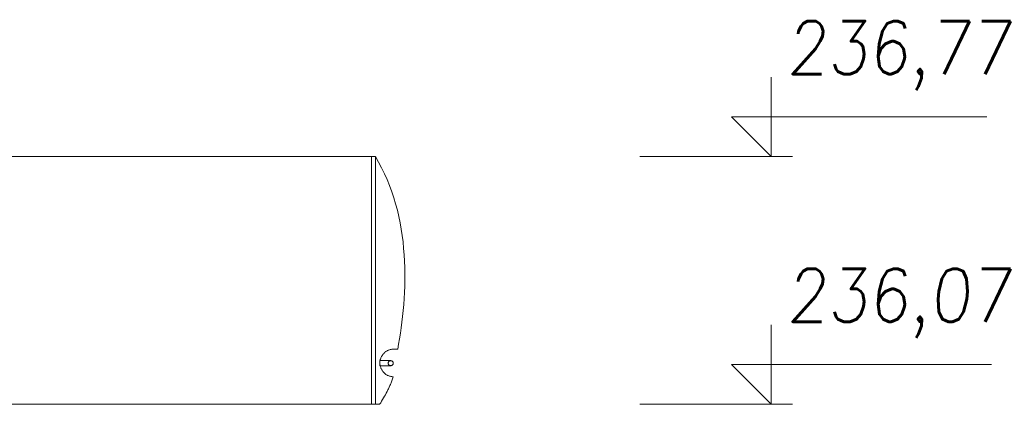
# Model space of a CAD drawing. Extents: x 256490 to 7565828, y -103950 to 5881792.
# Tile 78 of 99: x 293208 to 295989, y -55990 to -54903. Entities that reach past the tile are written whole.
import ezdxf

# ---------------------------------------------------------------- set-up
doc = ezdxf.new("R2010")
doc.units = 0
doc.header["$MEASUREMENT"] = 0
doc.layers.add('linii', color=7, linetype='Continuous', lineweight=15)
doc.layers.add('LINII OPIS', color=7, linetype='Continuous', lineweight=9)
doc.layers.add('xxOś 2_rysunek_Widok ogólny_Dimension_', color=7, linetype='Continuous')
doc.styles.add('RBCS_dim1', font='simplex.shx', dxfattribs={"width": 0.9, "oblique": 5, "height": 3})

# ---------------------------------------------------------------- blocks, each defined once
blk = doc.blocks.new('FGDFGDFG')
at = {"layer": 'linii'}
for p, q in [((294202, -44373.6), (294202, -43673.6)), ((294202, -43673.6), (294202, -43673.6)), ((294202, -43673.6), (294202, -43673.6)), ((294202, -44373.6), (294202, -43673.6)), ((294213, -44373.6), (294213, -43673.6)), ((294213, -43673.6), (294229.6, -43705.5)), ((294229.6, -43705.5), (294237.9, -43721.9)), ((294229.6, -43705.5), (294237.9, -43721.9)), ((294229.6, -43705.5), (294237.9, -43721.9)), ((294229.6, -43705.5), (294237.9, -43721.9)), ((294237.9, -43721.9), (294245.4, -43738.6)), ((294237.9, -43721.9), (294245.4, -43738.6)), ((294237.9, -43721.9), (294245.4, -43738.6)), ((294237.9, -43721.9), (294245.4, -43738.6)), ((294245.4, -43738.6), (294252.5, -43755.5)), ((294245.4, -43738.6), (294252.5, -43755.5)), ((294245.4, -43738.6), (294252.5, -43755.5)), ((294245.4, -43738.6), (294252.5, -43755.5)), ((294252.5, -43755.5), (294258.8, -43772.7)), ((294252.5, -43755.5), (294258.8, -43772.7)), ((294252.5, -43755.5), (294258.8, -43772.7)), ((294252.5, -43755.5), (294258.8, -43772.7)), ((294258.8, -43772.7), (294264.6, -43790)), ((294258.8, -43772.7), (294264.6, -43790)), ((294258.8, -43772.7), (294264.6, -43790)), ((294258.8, -43772.7), (294264.6, -43790)), ((294264.6, -43790), (294269.8, -43807.5)), ((294264.6, -43790), (294269.8, -43807.5)), ((294264.6, -43790), (294269.8, -43807.5)), ((294264.6, -43790), (294269.8, -43807.5)), ((294269.8, -43807.5), (294274.6, -43825.2)), ((294269.8, -43807.5), (294274.6, -43825.2)), ((294269.8, -43807.5), (294274.6, -43825.2)), ((294269.8, -43807.5), (294274.6, -43825.2)), ((294274.6, -43825.2), (294278.7, -43843)), ((294274.6, -43825.2), (294278.7, -43843)), ((294274.6, -43825.2), (294278.7, -43843)), ((294274.6, -43825.2), (294278.7, -43843)), ((294278.7, -43843), (294282.4, -43860.8)), ((294278.7, -43843), (294282.4, -43860.8)), ((294278.7, -43843), (294282.4, -43860.8)), ((294278.7, -43843), (294282.4, -43860.8)), ((294282.4, -43860.8), (294285.6, -43878.8)), ((294282.4, -43860.8), (294285.6, -43878.8)), ((294282.4, -43860.8), (294285.6, -43878.8)), ((294282.4, -43860.8), (294285.6, -43878.8)), ((294285.6, -43878.8), (294288.3, -43896.8)), ((294285.6, -43878.8), (294288.3, -43896.8)), ((294285.6, -43878.8), (294288.3, -43896.8)), ((294285.6, -43878.8), (294288.3, -43896.8)), ((294288.3, -43896.8), (294290.6, -43914.9)), ((294288.3, -43896.8), (294290.6, -43914.9)), ((294288.3, -43896.8), (294290.6, -43914.9)), ((294288.3, -43896.8), (294290.6, -43914.9)), ((294290.6, -43914.9), (294292.4, -43932.9)), ((294290.6, -43914.9), (294292.4, -43932.9)), ((294292.4, -43932.9), (294293.8, -43950.9)), ((294292.4, -43932.9), (294293.8, -43950.9)), ((294292.4, -43932.9), (294293.8, -43950.9)), ((294293.8, -43950.9), (294294.9, -43969)), ((294293.8, -43950.9), (294294.9, -43969)), ((294293.8, -43950.9), (294294.9, -43969)), ((294294.9, -43969), (294295.5, -43986.9)), ((294294.9, -43969), (294295.5, -43986.9)), ((294294.9, -43969), (294295.5, -43986.9)), ((294294.9, -43969), (294295.5, -43986.9)), ((294295.5, -43986.9), (294295.8, -44004.7)), ((294295.5, -43986.9), (294295.8, -44004.7)), ((294295.5, -43986.9), (294295.8, -44004.7)), ((294295.8, -44004.7), (294295.8, -44022.4)), ((294295.8, -44004.7), (294295.8, -44022.4)), ((294295.8, -44004.7), (294295.8, -44022.4)), ((294295.8, -44004.7), (294295.8, -44022.4)), ((294295.8, -44022.4), (294295.4, -44040)), ((294295.8, -44022.4), (294295.4, -44040)), ((294295.8, -44022.4), (294295.4, -44040)), ((294295.8, -44022.4), (294295.4, -44040)), ((294294.7, -44057.4), (294293.8, -44074.7)), ((294294.7, -44057.4), (294293.8, -44074.7)), ((294294.7, -44057.4), (294293.8, -44074.7)), ((294295.4, -44040), (294294.7, -44057.4)), ((294295.4, -44040), (294294.7, -44057.4)), ((294295.4, -44040), (294294.7, -44057.4)), ((294295.4, -44040), (294294.7, -44057.4)), ((294293.8, -44074.7), (294292.6, -44091.7)), ((294293.8, -44074.7), (294292.6, -44091.7)), ((294293.8, -44074.7), (294292.6, -44091.7)), ((294291.1, -44108.5), (294289.5, -44125.1)), ((294291.1, -44108.5), (294289.5, -44125.1)), ((294291.1, -44108.5), (294289.5, -44125.1)), ((294291.1, -44108.5), (294289.5, -44125.1)), ((294292.6, -44091.7), (294291.1, -44108.5)), ((294292.6, -44091.7), (294291.1, -44108.5)), ((294292.6, -44091.7), (294291.1, -44108.5)), ((294287.6, -44141.3), (294285.5, -44157.3)), ((294287.6, -44141.3), (294285.5, -44157.3)), ((294287.6, -44141.3), (294285.5, -44157.3)), ((294287.6, -44141.3), (294285.5, -44157.3)), ((294289.5, -44125.1), (294287.6, -44141.3)), ((294289.5, -44125.1), (294287.6, -44141.3)), ((294289.5, -44125.1), (294287.6, -44141.3)), ((294289.5, -44125.1), (294287.6, -44141.3)), ((294285.5, -44157.3), (294283.3, -44173)), ((294285.5, -44157.3), (294283.3, -44173)), ((294285.5, -44157.3), (294283.3, -44173)), ((294285.5, -44157.3), (294283.3, -44173)), ((294280.8, -44188.3), (294278.3, -44203.2)), ((294280.8, -44188.3), (294278.3, -44203.2)), ((294280.8, -44188.3), (294278.3, -44203.2)), ((294280.8, -44188.3), (294278.3, -44203.2)), ((294283.3, -44173), (294280.8, -44188.3)), ((294283.3, -44173), (294280.8, -44188.3)), ((294283.3, -44173), (294280.8, -44188.3)), ((294283.3, -44173), (294280.8, -44188.3)), ((294238.3, -44227.7), (294237.1, -44228.9)), ((294238.3, -44227.7), (294237.1, -44228.9)), ((294238.3, -44227.7), (294237.1, -44228.9)), ((294238.3, -44227.7), (294237.1, -44228.9)), ((294239.7, -44226.5), (294238.3, -44227.7)), ((294239.7, -44226.5), (294238.3, -44227.7)), ((294239.7, -44226.5), (294238.3, -44227.7)), ((294239.7, -44226.5), (294238.3, -44227.7)), ((294241.1, -44225.4), (294239.7, -44226.5)), ((294241.1, -44225.4), (294239.7, -44226.5)), ((294241.1, -44225.4), (294239.7, -44226.5)), ((294241.1, -44225.4), (294239.7, -44226.5)), ((294242.5, -44224.4), (294241.1, -44225.4)), ((294242.5, -44224.4), (294241.1, -44225.4)), ((294242.5, -44224.4), (294241.1, -44225.4)), ((294242.5, -44224.4), (294241.1, -44225.4)), ((294244.1, -44223.4), (294242.5, -44224.4)), ((294244.1, -44223.4), (294242.5, -44224.4)), ((294244.1, -44223.4), (294242.5, -44224.4)), ((294244.1, -44223.4), (294242.5, -44224.4)), ((294245.6, -44222.5), (294244.1, -44223.4)), ((294245.6, -44222.5), (294244.1, -44223.4)), ((294245.6, -44222.5), (294244.1, -44223.4)), ((294245.6, -44222.5), (294244.1, -44223.4)), ((294247.2, -44221.7), (294245.6, -44222.5)), ((294247.2, -44221.7), (294245.6, -44222.5)), ((294247.2, -44221.7), (294245.6, -44222.5)), ((294247.2, -44221.7), (294245.6, -44222.5)), ((294248.9, -44220.9), (294247.2, -44221.7)), ((294248.9, -44220.9), (294247.2, -44221.7)), ((294248.9, -44220.9), (294247.2, -44221.7)), ((294248.9, -44220.9), (294247.2, -44221.7)), ((294250.5, -44220.3), (294248.9, -44220.9)), ((294250.5, -44220.3), (294248.9, -44220.9)), ((294250.5, -44220.3), (294248.9, -44220.9)), ((294250.5, -44220.3), (294248.9, -44220.9)), ((294252.2, -44219.6), (294250.5, -44220.3)), ((294252.2, -44219.6), (294250.5, -44220.3)), ((294252.2, -44219.6), (294250.5, -44220.3)), ((294252.2, -44219.6), (294250.5, -44220.3)), ((294254, -44219.1), (294252.2, -44219.6)), ((294254, -44219.1), (294252.2, -44219.6)), ((294254, -44219.1), (294252.2, -44219.6)), ((294254, -44219.1), (294252.2, -44219.6)), ((294255.8, -44218.6), (294254, -44219.1)), ((294255.8, -44218.6), (294254, -44219.1)), ((294255.8, -44218.6), (294254, -44219.1)), ((294255.8, -44218.6), (294254, -44219.1)), ((294257.6, -44218.3), (294255.8, -44218.6)), ((294257.6, -44218.3), (294255.8, -44218.6)), ((294257.6, -44218.3), (294255.8, -44218.6)), ((294257.6, -44218.3), (294255.8, -44218.6)), ((294259.4, -44218), (294257.6, -44218.3)), ((294259.4, -44218), (294257.6, -44218.3)), ((294259.4, -44218), (294257.6, -44218.3)), ((294259.4, -44218), (294257.6, -44218.3)), ((294261.3, -44217.8), (294259.4, -44218)), ((294261.3, -44217.8), (294259.4, -44218)), ((294261.3, -44217.8), (294259.4, -44218)), ((294261.3, -44217.8), (294259.4, -44218)), ((294264.3, -44217.7), (294261.3, -44217.7)), ((294264.3, -44217.7), (294261.3, -44217.7)), ((294261.3, -44217.7), (294261.3, -44217.7)), ((294261.3, -44217.7), (294261.3, -44217.8)), ((294261.3, -44217.7), (294261.3, -44217.8)), ((294264.3, -44217.7), (294261.3, -44217.7)), ((294264.3, -44217.7), (294261.3, -44217.7)), ((294261.3, -44217.7), (294261.3, -44217.7)), ((294261.3, -44217.7), (294261.3, -44217.8)), ((294261.3, -44217.7), (294261.3, -44217.8)), ((294275.7, -44217.7), (294264.3, -44217.7)), ((294275.7, -44217.7), (294264.3, -44217.7)), ((294275.7, -44217.7), (294264.3, -44217.7)), ((294275.7, -44217.7), (294264.3, -44217.7)), ((294278.3, -44203.2), (294275.7, -44217.7)), ((294278.3, -44203.2), (294275.7, -44217.7)), ((294278.3, -44203.2), (294275.7, -44217.7)), ((294278.3, -44203.2), (294275.7, -44217.7)), ((294225.4, -44250.2), (294225.4, -44264.5)), ((294255.9, -44250.2), (294225.4, -44250.2)), ((294225.4, -44250.2), (294225.4, -44264.5)), ((294255.9, -44250.2), (294225.4, -44250.2)), ((294225.4, -44250.2), (294225.4, -44264.5)), ((294255.9, -44250.2), (294225.4, -44250.2)), ((294225.4, -44250.2), (294225.4, -44264.5)), ((294255.9, -44250.2), (294225.4, -44250.2)), ((294225.5, -44252.9), (294225.4, -44254.8)), ((294225.5, -44252.9), (294225.4, -44254.8)), ((294225.5, -44252.9), (294225.4, -44254.8)), ((294225.5, -44252.9), (294225.4, -44254.8)), ((294225.4, -44254.8), (294225.4, -44256.7)), ((294225.4, -44254.8), (294225.4, -44256.7)), ((294225.4, -44254.8), (294225.4, -44256.7)), ((294225.4, -44254.8), (294225.4, -44256.7)), ((294225.8, -44251), (294225.5, -44252.9)), ((294225.8, -44251), (294225.5, -44252.9)), ((294225.8, -44251), (294225.5, -44252.9)), ((294225.8, -44251), (294225.5, -44252.9)), ((294226.1, -44249.2), (294225.8, -44251)), ((294226.1, -44249.2), (294225.8, -44251)), ((294226.1, -44249.2), (294225.8, -44251)), ((294226.1, -44249.2), (294225.8, -44251)), ((294226.5, -44247.4), (294226.1, -44249.2)), ((294226.5, -44247.4), (294226.1, -44249.2)), ((294226.5, -44247.4), (294226.1, -44249.2)), ((294226.5, -44247.4), (294226.1, -44249.2)), ((294226.9, -44245.6), (294226.5, -44247.4)), ((294226.9, -44245.6), (294226.5, -44247.4)), ((294226.9, -44245.6), (294226.5, -44247.4)), ((294226.9, -44245.6), (294226.5, -44247.4)), ((294227.5, -44243.9), (294226.9, -44245.6)), ((294227.5, -44243.9), (294226.9, -44245.6)), ((294227.5, -44243.9), (294226.9, -44245.6)), ((294227.5, -44243.9), (294226.9, -44245.6)), ((294228.2, -44242.2), (294227.5, -44243.9)), ((294228.2, -44242.2), (294227.5, -44243.9)), ((294228.2, -44242.2), (294227.5, -44243.9)), ((294228.2, -44242.2), (294227.5, -44243.9)), ((294228.9, -44240.6), (294228.2, -44242.2)), ((294228.9, -44240.6), (294228.2, -44242.2)), ((294228.9, -44240.6), (294228.2, -44242.2)), ((294228.9, -44240.6), (294228.2, -44242.2)), ((294229.7, -44238.9), (294228.9, -44240.6)), ((294229.7, -44238.9), (294228.9, -44240.6)), ((294229.7, -44238.9), (294228.9, -44240.6)), ((294229.7, -44238.9), (294228.9, -44240.6)), ((294230.5, -44237.4), (294229.7, -44238.9)), ((294230.5, -44237.4), (294229.7, -44238.9)), ((294230.5, -44237.4), (294229.7, -44238.9)), ((294230.5, -44237.4), (294229.7, -44238.9)), ((294231.5, -44235.8), (294230.5, -44237.4)), ((294231.5, -44235.8), (294230.5, -44237.4)), ((294231.5, -44235.8), (294230.5, -44237.4)), ((294231.5, -44235.8), (294230.5, -44237.4)), ((294232.4, -44234.3), (294231.5, -44235.8)), ((294232.4, -44234.3), (294231.5, -44235.8)), ((294232.4, -44234.3), (294231.5, -44235.8)), ((294232.4, -44234.3), (294231.5, -44235.8)), ((294233.5, -44232.9), (294232.4, -44234.3)), ((294233.5, -44232.9), (294232.4, -44234.3)), ((294233.5, -44232.9), (294232.4, -44234.3)), ((294233.5, -44232.9), (294232.4, -44234.3)), ((294234.6, -44231.5), (294233.5, -44232.9)), ((294234.6, -44231.5), (294233.5, -44232.9)), ((294234.6, -44231.5), (294233.5, -44232.9)), ((294234.6, -44231.5), (294233.5, -44232.9)), ((294235.8, -44230.2), (294234.6, -44231.5)), ((294235.8, -44230.2), (294234.6, -44231.5)), ((294235.8, -44230.2), (294234.6, -44231.5)), ((294235.8, -44230.2), (294234.6, -44231.5)), ((294237.1, -44228.9), (294235.8, -44230.2)), ((294237.1, -44228.9), (294235.8, -44230.2)), ((294237.1, -44228.9), (294235.8, -44230.2)), ((294237.1, -44228.9), (294235.8, -44230.2)), ((294249.1, -44255.3), (294248.9, -44255.9)), ((294249.1, -44255.3), (294248.9, -44255.9)), ((294249.1, -44255.3), (294248.9, -44255.9)), ((294249.1, -44255.3), (294248.9, -44255.9)), ((294249.3, -44254.6), (294249.1, -44255.3)), ((294249.3, -44254.6), (294249.1, -44255.3)), ((294249.3, -44254.6), (294249.1, -44255.3)), ((294249.3, -44254.6), (294249.1, -44255.3)), ((294249.6, -44254), (294249.3, -44254.6)), ((294249.6, -44254), (294249.3, -44254.6)), ((294249.6, -44254), (294249.3, -44254.6)), ((294249.6, -44254), (294249.3, -44254.6)), ((294250, -44253.4), (294249.6, -44254)), ((294250, -44253.4), (294249.6, -44254)), ((294250, -44253.4), (294249.6, -44254)), ((294250, -44253.4), (294249.6, -44254)), ((294250.4, -44252.9), (294250, -44253.4)), ((294250.4, -44252.9), (294250, -44253.4)), ((294250.4, -44252.9), (294250, -44253.4)), ((294250.4, -44252.9), (294250, -44253.4)), ((294250.8, -44252.3), (294250.4, -44252.9)), ((294250.8, -44252.3), (294250.4, -44252.9)), ((294250.8, -44252.3), (294250.4, -44252.9)), ((294250.8, -44252.3), (294250.4, -44252.9)), ((294251.4, -44251.9), (294250.8, -44252.3)), ((294251.4, -44251.9), (294250.8, -44252.3)), ((294251.4, -44251.9), (294250.8, -44252.3)), ((294251.4, -44251.9), (294250.8, -44252.3)), ((294251.9, -44251.5), (294251.4, -44251.9)), ((294251.9, -44251.5), (294251.4, -44251.9)), ((294251.9, -44251.5), (294251.4, -44251.9)), ((294251.9, -44251.5), (294251.4, -44251.9)), ((294252.5, -44251.1), (294251.9, -44251.5)), ((294252.5, -44251.1), (294251.9, -44251.5)), ((294252.5, -44251.1), (294251.9, -44251.5)), ((294252.5, -44251.1), (294251.9, -44251.5)), ((294253.1, -44250.8), (294252.5, -44251.1)), ((294253.1, -44250.8), (294252.5, -44251.1)), ((294253.1, -44250.8), (294252.5, -44251.1)), ((294253.1, -44250.8), (294252.5, -44251.1)), ((294253.8, -44250.6), (294253.1, -44250.8)), ((294253.8, -44250.6), (294253.1, -44250.8)), ((294253.8, -44250.6), (294253.1, -44250.8)), ((294253.8, -44250.6), (294253.1, -44250.8)), ((294254.5, -44250.4), (294253.8, -44250.6)), ((294254.5, -44250.4), (294253.8, -44250.6)), ((294254.5, -44250.4), (294253.8, -44250.6)), ((294254.5, -44250.4), (294253.8, -44250.6)), ((294255.2, -44250.3), (294254.5, -44250.4)), ((294255.2, -44250.3), (294254.5, -44250.4)), ((294255.2, -44250.3), (294254.5, -44250.4)), ((294255.2, -44250.3), (294254.5, -44250.4)), ((294255.9, -44250.2), (294255.2, -44250.3)), ((294255.9, -44250.2), (294255.2, -44250.3)), ((294255.9, -44250.2), (294255.2, -44250.3)), ((294255.9, -44250.2), (294255.2, -44250.3)), ((294255.9, -44250.2), (294255.9, -44250.2)), ((294255.9, -44250.2), (294255.9, -44250.2)), ((294256.6, -44250.3), (294255.9, -44250.2)), ((294256.6, -44250.3), (294255.9, -44250.2)), ((294255.9, -44250.2), (294255.9, -44250.2)), ((294255.9, -44250.2), (294255.9, -44250.2)), ((294256.6, -44250.3), (294255.9, -44250.2)), ((294256.6, -44250.3), (294255.9, -44250.2)), ((294257.3, -44250.4), (294256.6, -44250.3)), ((294257.3, -44250.4), (294256.6, -44250.3)), ((294257.3, -44250.4), (294256.6, -44250.3)), ((294257.3, -44250.4), (294256.6, -44250.3)), ((294258, -44250.6), (294257.3, -44250.4)), ((294258, -44250.6), (294257.3, -44250.4)), ((294258, -44250.6), (294257.3, -44250.4)), ((294258, -44250.6), (294257.3, -44250.4)), ((294258.7, -44250.8), (294258, -44250.6)), ((294258.7, -44250.8), (294258, -44250.6)), ((294258.7, -44250.8), (294258, -44250.6)), ((294258.7, -44250.8), (294258, -44250.6)), ((294259.3, -44251.1), (294258.7, -44250.8)), ((294259.3, -44251.1), (294258.7, -44250.8)), ((294259.3, -44251.1), (294258.7, -44250.8)), ((294259.3, -44251.1), (294258.7, -44250.8)), ((294259.9, -44251.5), (294259.3, -44251.1)), ((294259.9, -44251.5), (294259.3, -44251.1)), ((294259.9, -44251.5), (294259.3, -44251.1)), ((294259.9, -44251.5), (294259.3, -44251.1)), ((294260.4, -44251.9), (294259.9, -44251.5)), ((294260.4, -44251.9), (294259.9, -44251.5)), ((294260.4, -44251.9), (294259.9, -44251.5)), ((294260.4, -44251.9), (294259.9, -44251.5)), ((294260.9, -44252.3), (294260.4, -44251.9)), ((294260.9, -44252.3), (294260.4, -44251.9)), ((294260.9, -44252.3), (294260.4, -44251.9)), ((294260.9, -44252.3), (294260.4, -44251.9)), ((294261.4, -44252.9), (294260.9, -44252.3)), ((294261.4, -44252.9), (294260.9, -44252.3)), ((294261.4, -44252.9), (294260.9, -44252.3)), ((294261.4, -44252.9), (294260.9, -44252.3)), ((294261.8, -44253.4), (294261.4, -44252.9)), ((294261.8, -44253.4), (294261.4, -44252.9)), ((294261.8, -44253.4), (294261.4, -44252.9)), ((294261.8, -44253.4), (294261.4, -44252.9)), ((294262.1, -44254), (294261.8, -44253.4)), ((294262.1, -44254), (294261.8, -44253.4)), ((294262.1, -44254), (294261.8, -44253.4)), ((294262.1, -44254), (294261.8, -44253.4)), ((294262.4, -44254.6), (294262.1, -44254)), ((294262.4, -44254.6), (294262.1, -44254)), ((294262.4, -44254.6), (294262.1, -44254)), ((294262.4, -44254.6), (294262.1, -44254)), ((294262.7, -44255.3), (294262.4, -44254.6)), ((294262.7, -44255.3), (294262.4, -44254.6)), ((294262.7, -44255.3), (294262.4, -44254.6)), ((294262.7, -44255.3), (294262.4, -44254.6)), ((294262.9, -44255.9), (294262.7, -44255.3)), ((294262.9, -44255.9), (294262.7, -44255.3)), ((294262.9, -44255.9), (294262.7, -44255.3)), ((294262.9, -44255.9), (294262.7, -44255.3)), ((294225.4, -44256.7), (294225.4, -44258.6)), ((294225.4, -44256.7), (294225.4, -44258.6)), ((294225.4, -44256.7), (294225.4, -44258.6)), ((294225.4, -44256.7), (294225.4, -44258.6)), ((294225.4, -44258.6), (294225.5, -44260.5)), ((294225.4, -44258.6), (294225.5, -44260.5)), ((294225.4, -44258.6), (294225.5, -44260.5)), ((294225.4, -44258.6), (294225.5, -44260.5)), ((294225.4, -44264.5), (294255.9, -44264.5)), ((294225.4, -44264.5), (294255.9, -44264.5)), ((294225.4, -44264.5), (294255.9, -44264.5)), ((294225.4, -44264.5), (294255.9, -44264.5)), ((294225.5, -44260.5), (294225.8, -44262.3)), ((294225.5, -44260.5), (294225.8, -44262.3)), ((294225.5, -44260.5), (294225.8, -44262.3)), ((294225.5, -44260.5), (294225.8, -44262.3)), ((294225.8, -44262.3), (294226.1, -44264.2)), ((294225.8, -44262.3), (294226.1, -44264.2)), ((294225.8, -44262.3), (294226.1, -44264.2)), ((294225.8, -44262.3), (294226.1, -44264.2)), ((294226.1, -44264.2), (294226.5, -44266)), ((294226.1, -44264.2), (294226.5, -44266)), ((294226.1, -44264.2), (294226.5, -44266)), ((294226.1, -44264.2), (294226.5, -44266)), ((294226.5, -44266), (294226.9, -44267.7)), ((294226.5, -44266), (294226.9, -44267.7)), ((294226.5, -44266), (294226.9, -44267.7)), ((294226.5, -44266), (294226.9, -44267.7)), ((294226.9, -44267.7), (294227.5, -44269.5)), ((294226.9, -44267.7), (294227.5, -44269.5)), ((294226.9, -44267.7), (294227.5, -44269.5)), ((294226.9, -44267.7), (294227.5, -44269.5)), ((294227.5, -44269.5), (294228.2, -44271.2)), ((294227.5, -44269.5), (294228.2, -44271.2)), ((294227.5, -44269.5), (294228.2, -44271.2)), ((294227.5, -44269.5), (294228.2, -44271.2)), ((294228.2, -44271.2), (294228.9, -44272.9)), ((294228.2, -44271.2), (294228.9, -44272.9)), ((294228.2, -44271.2), (294228.9, -44272.9)), ((294228.2, -44271.2), (294228.9, -44272.9)), ((294228.9, -44272.9), (294229.7, -44274.5)), ((294228.9, -44272.9), (294229.7, -44274.5)), ((294228.9, -44272.9), (294229.7, -44274.5)), ((294228.9, -44272.9), (294229.7, -44274.5)), ((294229.7, -44274.5), (294230.5, -44276.1)), ((294229.7, -44274.5), (294230.5, -44276.1)), ((294229.7, -44274.5), (294230.5, -44276.1)), ((294229.7, -44274.5), (294230.5, -44276.1)), ((294230.5, -44276.1), (294231.5, -44277.6)), ((294230.5, -44276.1), (294231.5, -44277.6)), ((294230.5, -44276.1), (294231.5, -44277.6)), ((294230.5, -44276.1), (294231.5, -44277.6)), ((294231.5, -44277.6), (294232.4, -44279.1)), ((294231.5, -44277.6), (294232.4, -44279.1)), ((294231.5, -44277.6), (294232.4, -44279.1)), ((294231.5, -44277.6), (294232.4, -44279.1)), ((294232.4, -44279.1), (294233.5, -44280.5)), ((294232.4, -44279.1), (294233.5, -44280.5)), ((294232.4, -44279.1), (294233.5, -44280.5)), ((294232.4, -44279.1), (294233.5, -44280.5)), ((294233.5, -44280.5), (294234.6, -44281.9)), ((294233.5, -44280.5), (294234.6, -44281.9)), ((294233.5, -44280.5), (294234.6, -44281.9)), ((294233.5, -44280.5), (294234.6, -44281.9)), ((294234.6, -44281.9), (294235.8, -44283.2)), ((294234.6, -44281.9), (294235.8, -44283.2)), ((294234.6, -44281.9), (294235.8, -44283.2)), ((294234.6, -44281.9), (294235.8, -44283.2)), ((294235.8, -44283.2), (294237.1, -44284.6)), ((294235.8, -44283.2), (294237.1, -44284.6)), ((294235.8, -44283.2), (294237.1, -44284.6)), ((294235.8, -44283.2), (294237.1, -44284.6)), ((294248.9, -44255.9), (294248.8, -44256.6)), ((294248.9, -44255.9), (294248.8, -44256.6)), ((294248.9, -44255.9), (294248.8, -44256.6)), ((294248.9, -44255.9), (294248.8, -44256.6)), ((294248.8, -44256.6), (294248.8, -44257.4)), ((294248.8, -44256.6), (294248.8, -44257.4)), ((294248.8, -44256.6), (294248.8, -44257.4)), ((294248.8, -44256.6), (294248.8, -44257.4)), ((294248.8, -44257.4), (294248.8, -44258.1)), ((294248.8, -44257.4), (294248.8, -44258.1)), ((294248.8, -44257.4), (294248.8, -44258.1)), ((294248.8, -44257.4), (294248.8, -44258.1)), ((294248.8, -44258.1), (294248.9, -44258.8)), ((294248.8, -44258.1), (294248.9, -44258.8)), ((294248.8, -44258.1), (294248.9, -44258.8)), ((294248.8, -44258.1), (294248.9, -44258.8)), ((294248.9, -44258.8), (294249.1, -44259.5)), ((294248.9, -44258.8), (294249.1, -44259.5)), ((294248.9, -44258.8), (294249.1, -44259.5)), ((294248.9, -44258.8), (294249.1, -44259.5)), ((294249.1, -44259.5), (294249.3, -44260.1)), ((294249.1, -44259.5), (294249.3, -44260.1)), ((294249.1, -44259.5), (294249.3, -44260.1)), ((294249.1, -44259.5), (294249.3, -44260.1)), ((294249.3, -44260.1), (294249.6, -44260.8)), ((294249.3, -44260.1), (294249.6, -44260.8)), ((294249.3, -44260.1), (294249.6, -44260.8)), ((294249.3, -44260.1), (294249.6, -44260.8)), ((294249.6, -44260.8), (294250, -44261.4)), ((294249.6, -44260.8), (294250, -44261.4)), ((294249.6, -44260.8), (294250, -44261.4)), ((294249.6, -44260.8), (294250, -44261.4)), ((294250, -44261.4), (294250.4, -44261.9)), ((294250, -44261.4), (294250.4, -44261.9)), ((294250, -44261.4), (294250.4, -44261.9)), ((294250, -44261.4), (294250.4, -44261.9)), ((294250.4, -44261.9), (294250.8, -44262.4)), ((294250.4, -44261.9), (294250.8, -44262.4)), ((294250.4, -44261.9), (294250.8, -44262.4)), ((294250.4, -44261.9), (294250.8, -44262.4)), ((294250.8, -44262.4), (294251.4, -44262.9)), ((294250.8, -44262.4), (294251.4, -44262.9)), ((294250.8, -44262.4), (294251.4, -44262.9)), ((294250.8, -44262.4), (294251.4, -44262.9)), ((294251.4, -44262.9), (294251.9, -44263.3)), ((294251.4, -44262.9), (294251.9, -44263.3)), ((294251.4, -44262.9), (294251.9, -44263.3)), ((294251.4, -44262.9), (294251.9, -44263.3)), ((294251.9, -44263.3), (294252.5, -44263.6)), ((294251.9, -44263.3), (294252.5, -44263.6)), ((294251.9, -44263.3), (294252.5, -44263.6)), ((294251.9, -44263.3), (294252.5, -44263.6)), ((294252.5, -44263.6), (294253.1, -44264)), ((294252.5, -44263.6), (294253.1, -44264)), ((294252.5, -44263.6), (294253.1, -44264)), ((294252.5, -44263.6), (294253.1, -44264)), ((294253.1, -44264), (294253.8, -44264.2)), ((294253.1, -44264), (294253.8, -44264.2)), ((294253.1, -44264), (294253.8, -44264.2)), ((294253.1, -44264), (294253.8, -44264.2)), ((294253.8, -44264.2), (294254.5, -44264.3)), ((294253.8, -44264.2), (294254.5, -44264.3)), ((294253.8, -44264.2), (294254.5, -44264.3)), ((294253.8, -44264.2), (294254.5, -44264.3)), ((294254.5, -44264.3), (294255.2, -44264.5)), ((294254.5, -44264.3), (294255.2, -44264.5)), ((294254.5, -44264.3), (294255.2, -44264.5)), ((294254.5, -44264.3), (294255.2, -44264.5)), ((294255.2, -44264.5), (294255.9, -44264.5)), ((294255.2, -44264.5), (294255.9, -44264.5)), ((294255.2, -44264.5), (294255.9, -44264.5)), ((294255.2, -44264.5), (294255.9, -44264.5)), ((294255.9, -44264.5), (294255.9, -44264.5)), ((294255.9, -44264.5), (294256.6, -44264.5)), ((294255.9, -44264.5), (294256.6, -44264.5)), ((294255.9, -44264.5), (294255.9, -44264.5)), ((294255.9, -44264.5), (294256.6, -44264.5)), ((294255.9, -44264.5), (294256.6, -44264.5)), ((294256.6, -44264.5), (294257.3, -44264.3)), ((294256.6, -44264.5), (294257.3, -44264.3)), ((294256.6, -44264.5), (294257.3, -44264.3)), ((294256.6, -44264.5), (294257.3, -44264.3)), ((294257.3, -44264.3), (294258, -44264.2)), ((294257.3, -44264.3), (294258, -44264.2)), ((294257.3, -44264.3), (294258, -44264.2)), ((294257.3, -44264.3), (294258, -44264.2)), ((294258, -44264.2), (294258.7, -44264)), ((294258, -44264.2), (294258.7, -44264)), ((294258, -44264.2), (294258.7, -44264)), ((294258, -44264.2), (294258.7, -44264)), ((294258.7, -44264), (294259.3, -44263.6)), ((294258.7, -44264), (294259.3, -44263.6)), ((294258.7, -44264), (294259.3, -44263.6)), ((294258.7, -44264), (294259.3, -44263.6)), ((294259.3, -44263.6), (294259.9, -44263.3)), ((294259.3, -44263.6), (294259.9, -44263.3)), ((294259.3, -44263.6), (294259.9, -44263.3)), ((294259.3, -44263.6), (294259.9, -44263.3)), ((294259.9, -44263.3), (294260.4, -44262.9)), ((294259.9, -44263.3), (294260.4, -44262.9)), ((294259.9, -44263.3), (294260.4, -44262.9)), ((294259.9, -44263.3), (294260.4, -44262.9)), ((294260.4, -44262.9), (294260.9, -44262.4)), ((294260.4, -44262.9), (294260.9, -44262.4)), ((294260.4, -44262.9), (294260.9, -44262.4)), ((294260.4, -44262.9), (294260.9, -44262.4)), ((294260.9, -44262.4), (294261.4, -44261.9)), ((294260.9, -44262.4), (294261.4, -44261.9)), ((294260.9, -44262.4), (294261.4, -44261.9)), ((294260.9, -44262.4), (294261.4, -44261.9)), ((294261.4, -44261.9), (294261.8, -44261.4)), ((294261.4, -44261.9), (294261.8, -44261.4)), ((294261.4, -44261.9), (294261.8, -44261.4)), ((294261.4, -44261.9), (294261.8, -44261.4)), ((294261.8, -44261.4), (294262.1, -44260.8)), ((294261.8, -44261.4), (294262.1, -44260.8)), ((294261.8, -44261.4), (294262.1, -44260.8)), ((294261.8, -44261.4), (294262.1, -44260.8)), ((294262.1, -44260.8), (294262.4, -44260.1)), ((294262.1, -44260.8), (294262.4, -44260.1)), ((294262.1, -44260.8), (294262.4, -44260.1)), ((294262.1, -44260.8), (294262.4, -44260.1)), ((294262.4, -44260.1), (294262.7, -44259.5)), ((294262.4, -44260.1), (294262.7, -44259.5)), ((294262.4, -44260.1), (294262.7, -44259.5)), ((294262.4, -44260.1), (294262.7, -44259.5)), ((294262.7, -44259.5), (294262.9, -44258.8)), ((294262.7, -44259.5), (294262.9, -44258.8)), ((294262.7, -44259.5), (294262.9, -44258.8)), ((294262.7, -44259.5), (294262.9, -44258.8)), ((294263, -44256.6), (294262.9, -44255.9)), ((294263, -44256.6), (294262.9, -44255.9)), ((294263, -44256.6), (294262.9, -44255.9)), ((294263, -44256.6), (294262.9, -44255.9)), ((294262.9, -44258.8), (294263, -44258.1)), ((294262.9, -44258.8), (294263, -44258.1)), ((294262.9, -44258.8), (294263, -44258.1)), ((294262.9, -44258.8), (294263, -44258.1)), ((294263, -44257.4), (294263, -44256.6)), ((294263, -44257.4), (294263, -44256.6)), ((294263, -44257.4), (294263, -44256.6)), ((294263, -44257.4), (294263, -44256.6)), ((294263, -44258.1), (294263, -44257.4)), ((294263, -44258.1), (294263, -44257.4)), ((294263, -44258.1), (294263, -44257.4)), ((294263, -44258.1), (294263, -44257.4)), ((294237.1, -44284.6), (294238.3, -44285.8)), ((294237.1, -44284.6), (294238.3, -44285.8)), ((294237.1, -44284.6), (294238.3, -44285.8)), ((294237.1, -44284.6), (294238.3, -44285.8)), ((294238.3, -44285.8), (294239.7, -44286.9)), ((294238.3, -44285.8), (294239.7, -44286.9)), ((294238.3, -44285.8), (294239.7, -44286.9)), ((294238.3, -44285.8), (294239.7, -44286.9)), ((294239.7, -44286.9), (294241.1, -44288)), ((294239.7, -44286.9), (294241.1, -44288)), ((294239.7, -44286.9), (294241.1, -44288)), ((294239.7, -44286.9), (294241.1, -44288)), ((294241.1, -44288), (294242.5, -44289.1)), ((294241.1, -44288), (294242.5, -44289.1)), ((294241.1, -44288), (294242.5, -44289.1)), ((294241.1, -44288), (294242.5, -44289.1)), ((294242.5, -44289.1), (294244.1, -44290)), ((294242.5, -44289.1), (294244.1, -44290)), ((294242.5, -44289.1), (294244.1, -44290)), ((294242.5, -44289.1), (294244.1, -44290)), ((294244.1, -44290), (294245.6, -44291)), ((294244.1, -44290), (294245.6, -44291)), ((294244.1, -44290), (294245.6, -44291)), ((294244.1, -44290), (294245.6, -44291)), ((294245.6, -44291), (294247.2, -44291.8)), ((294245.6, -44291), (294247.2, -44291.8)), ((294245.6, -44291), (294247.2, -44291.8)), ((294245.6, -44291), (294247.2, -44291.8)), ((294247.2, -44291.8), (294248.9, -44292.5)), ((294247.2, -44291.8), (294248.9, -44292.5)), ((294247.2, -44291.8), (294248.9, -44292.5)), ((294247.2, -44291.8), (294248.9, -44292.5)), ((294248.9, -44292.5), (294250.5, -44293.2)), ((294248.9, -44292.5), (294250.5, -44293.2)), ((294248.9, -44292.5), (294250.5, -44293.2)), ((294248.9, -44292.5), (294250.5, -44293.2)), ((294250.5, -44293.2), (294252.2, -44293.8)), ((294250.5, -44293.2), (294252.2, -44293.8)), ((294250.5, -44293.2), (294252.2, -44293.8)), ((294250.5, -44293.2), (294252.2, -44293.8)), ((294252.2, -44293.8), (294254, -44294.4)), ((294252.2, -44293.8), (294254, -44294.4)), ((294252.2, -44293.8), (294254, -44294.4)), ((294252.2, -44293.8), (294254, -44294.4)), ((294254, -44294.4), (294255.8, -44294.8)), ((294254, -44294.4), (294255.8, -44294.8)), ((294254, -44294.4), (294255.8, -44294.8)), ((294254, -44294.4), (294255.8, -44294.8)), ((294255.8, -44294.8), (294257.6, -44295.2)), ((294255.8, -44294.8), (294257.6, -44295.2)), ((294255.8, -44294.8), (294257.6, -44295.2)), ((294255.8, -44294.8), (294257.6, -44295.2)), ((294258.1, -44309.8), (294257, -44312.5)), ((294258.1, -44309.8), (294257, -44312.5)), ((294258.1, -44309.8), (294257, -44312.5)), ((294258.1, -44309.8), (294257, -44312.5)), ((294258.1, -44309.8), (294257, -44312.5)), ((294258.1, -44309.8), (294257, -44312.5)), ((294258.1, -44309.8), (294257, -44312.5)), ((294258.1, -44309.8), (294257, -44312.5)), ((294257.6, -44295.2), (294259.4, -44295.5)), ((294257.6, -44295.2), (294259.4, -44295.5)), ((294257.6, -44295.2), (294259.4, -44295.5)), ((294257.6, -44295.2), (294259.4, -44295.5)), ((294259.1, -44307), (294258.1, -44309.8)), ((294259.1, -44307), (294258.1, -44309.8)), ((294259.1, -44307), (294258.1, -44309.8)), ((294259.1, -44307), (294258.1, -44309.8)), ((294259.1, -44307), (294258.1, -44309.8)), ((294259.1, -44307), (294258.1, -44309.8)), ((294259.1, -44307), (294258.1, -44309.8)), ((294259.1, -44307), (294258.1, -44309.8)), ((294260.1, -44304.3), (294259.1, -44307)), ((294260.1, -44304.3), (294259.1, -44307)), ((294260.1, -44304.3), (294259.1, -44307)), ((294260.1, -44304.3), (294259.1, -44307)), ((294260.1, -44304.3), (294259.1, -44307)), ((294260.1, -44304.3), (294259.1, -44307)), ((294260.1, -44304.3), (294259.1, -44307)), ((294260.1, -44304.3), (294259.1, -44307)), ((294259.4, -44295.5), (294261.3, -44295.6)), ((294259.4, -44295.5), (294261.3, -44295.6)), ((294259.4, -44295.5), (294261.3, -44295.6)), ((294259.4, -44295.5), (294261.3, -44295.6)), ((294261.1, -44301.5), (294260.1, -44304.3)), ((294261.1, -44301.5), (294260.1, -44304.3)), ((294261.1, -44301.5), (294260.1, -44304.3)), ((294261.1, -44301.5), (294260.1, -44304.3)), ((294261.1, -44301.5), (294260.1, -44304.3)), ((294261.1, -44301.5), (294260.1, -44304.3)), ((294261.1, -44301.5), (294260.1, -44304.3)), ((294261.1, -44301.5), (294260.1, -44304.3)), ((294262, -44298.6), (294261.1, -44301.5)), ((294262, -44298.6), (294261.1, -44301.5)), ((294262, -44298.6), (294261.1, -44301.5)), ((294262, -44298.6), (294261.1, -44301.5)), ((294262, -44298.6), (294261.1, -44301.5)), ((294262, -44298.6), (294261.1, -44301.5)), ((294262, -44298.6), (294261.1, -44301.5)), ((294262, -44298.6), (294261.1, -44301.5)), ((294261.3, -44295.6), (294261.3, -44295.6)), ((294261.3, -44295.6), (294263, -44295.6)), ((294261.3, -44295.6), (294263, -44295.6)), ((294261.3, -44295.6), (294261.3, -44295.6)), ((294261.3, -44295.6), (294263, -44295.6)), ((294261.3, -44295.6), (294263, -44295.6)), ((294261.3, -44295.6), (294261.3, -44295.6)), ((294261.3, -44295.6), (294263, -44295.6)), ((294261.3, -44295.6), (294263, -44295.6)), ((294261.3, -44295.6), (294261.3, -44295.6)), ((294261.3, -44295.6), (294263, -44295.6)), ((294261.3, -44295.6), (294263, -44295.6)), ((294263, -44295.6), (294262, -44298.6)), ((294263, -44295.6), (294262, -44298.6)), ((294263, -44295.6), (294262, -44298.6)), ((294263, -44295.6), (294262, -44298.6)), ((294263, -44295.6), (294262, -44298.6)), ((294263, -44295.6), (294262, -44298.6)), ((294263, -44295.6), (294262, -44298.6)), ((294263, -44295.6), (294262, -44298.6)), ((294245.8, -44337.3), (294243.4, -44341.9)), ((294245.8, -44337.3), (294243.4, -44341.9)), ((294245.8, -44337.3), (294243.4, -44341.9)), ((294245.8, -44337.3), (294243.4, -44341.9)), ((294245.8, -44337.3), (294243.4, -44341.9)), ((294245.8, -44337.3), (294243.4, -44341.9)), ((294245.8, -44337.3), (294243.4, -44341.9)), ((294245.8, -44337.3), (294243.4, -44341.9)), ((294247, -44334.9), (294245.8, -44337.3)), ((294247, -44334.9), (294245.8, -44337.3)), ((294247, -44334.9), (294245.8, -44337.3)), ((294247, -44334.9), (294245.8, -44337.3)), ((294247, -44334.9), (294245.8, -44337.3)), ((294247, -44334.9), (294245.8, -44337.3)), ((294247, -44334.9), (294245.8, -44337.3)), ((294247, -44334.9), (294245.8, -44337.3)), ((294248.2, -44332.5), (294247, -44334.9)), ((294248.2, -44332.5), (294247, -44334.9)), ((294248.2, -44332.5), (294247, -44334.9)), ((294248.2, -44332.5), (294247, -44334.9)), ((294248.2, -44332.5), (294247, -44334.9)), ((294248.2, -44332.5), (294247, -44334.9)), ((294248.2, -44332.5), (294247, -44334.9)), ((294248.2, -44332.5), (294247, -44334.9)), ((294249.3, -44330.1), (294248.2, -44332.5)), ((294249.3, -44330.1), (294248.2, -44332.5)), ((294249.3, -44330.1), (294248.2, -44332.5)), ((294249.3, -44330.1), (294248.2, -44332.5)), ((294249.3, -44330.1), (294248.2, -44332.5)), ((294249.3, -44330.1), (294248.2, -44332.5)), ((294249.3, -44330.1), (294248.2, -44332.5)), ((294249.3, -44330.1), (294248.2, -44332.5)), ((294250.5, -44327.7), (294249.3, -44330.1)), ((294250.5, -44327.7), (294249.3, -44330.1)), ((294250.5, -44327.7), (294249.3, -44330.1)), ((294250.5, -44327.7), (294249.3, -44330.1)), ((294250.5, -44327.7), (294249.3, -44330.1)), ((294250.5, -44327.7), (294249.3, -44330.1)), ((294250.5, -44327.7), (294249.3, -44330.1)), ((294250.5, -44327.7), (294249.3, -44330.1)), ((294251.6, -44325.3), (294250.5, -44327.7)), ((294251.6, -44325.3), (294250.5, -44327.7)), ((294251.6, -44325.3), (294250.5, -44327.7)), ((294251.6, -44325.3), (294250.5, -44327.7)), ((294251.6, -44325.3), (294250.5, -44327.7)), ((294251.6, -44325.3), (294250.5, -44327.7)), ((294251.6, -44325.3), (294250.5, -44327.7)), ((294251.6, -44325.3), (294250.5, -44327.7)), ((294252.7, -44322.8), (294251.6, -44325.3)), ((294252.7, -44322.8), (294251.6, -44325.3)), ((294252.7, -44322.8), (294251.6, -44325.3)), ((294252.7, -44322.8), (294251.6, -44325.3)), ((294252.7, -44322.8), (294251.6, -44325.3)), ((294252.7, -44322.8), (294251.6, -44325.3)), ((294252.7, -44322.8), (294251.6, -44325.3)), ((294252.7, -44322.8), (294251.6, -44325.3)), ((294253.8, -44320.2), (294252.7, -44322.8)), ((294253.8, -44320.2), (294252.7, -44322.8)), ((294253.8, -44320.2), (294252.7, -44322.8)), ((294253.8, -44320.2), (294252.7, -44322.8)), ((294253.8, -44320.2), (294252.7, -44322.8)), ((294253.8, -44320.2), (294252.7, -44322.8)), ((294253.8, -44320.2), (294252.7, -44322.8)), ((294253.8, -44320.2), (294252.7, -44322.8)), ((294254.9, -44317.7), (294253.8, -44320.2)), ((294254.9, -44317.7), (294253.8, -44320.2)), ((294254.9, -44317.7), (294253.8, -44320.2)), ((294254.9, -44317.7), (294253.8, -44320.2)), ((294254.9, -44317.7), (294253.8, -44320.2)), ((294254.9, -44317.7), (294253.8, -44320.2)), ((294254.9, -44317.7), (294253.8, -44320.2)), ((294254.9, -44317.7), (294253.8, -44320.2)), ((294256, -44315.1), (294254.9, -44317.7)), ((294256, -44315.1), (294254.9, -44317.7)), ((294256, -44315.1), (294254.9, -44317.7)), ((294256, -44315.1), (294254.9, -44317.7)), ((294256, -44315.1), (294254.9, -44317.7)), ((294256, -44315.1), (294254.9, -44317.7)), ((294256, -44315.1), (294254.9, -44317.7)), ((294256, -44315.1), (294254.9, -44317.7)), ((294257, -44312.5), (294256, -44315.1)), ((294257, -44312.5), (294256, -44315.1)), ((294257, -44312.5), (294256, -44315.1)), ((294257, -44312.5), (294256, -44315.1)), ((294257, -44312.5), (294256, -44315.1)), ((294257, -44312.5), (294256, -44315.1)), ((294257, -44312.5), (294256, -44315.1)), ((294257, -44312.5), (294256, -44315.1)), ((294230.3, -44364.5), (294227.5, -44369.1)), ((294230.3, -44364.5), (294227.5, -44369.1)), ((294230.3, -44364.5), (294227.5, -44369.1)), ((294230.3, -44364.5), (294227.5, -44369.1)), ((294230.3, -44364.5), (294227.5, -44369.1)), ((294230.3, -44364.5), (294227.5, -44369.1)), ((294230.3, -44364.5), (294227.5, -44369.1)), ((294230.3, -44364.5), (294227.5, -44369.1)), ((294233, -44360), (294230.3, -44364.5)), ((294233, -44360), (294230.3, -44364.5)), ((294233, -44360), (294230.3, -44364.5)), ((294233, -44360), (294230.3, -44364.5)), ((294233, -44360), (294230.3, -44364.5)), ((294233, -44360), (294230.3, -44364.5)), ((294233, -44360), (294230.3, -44364.5)), ((294233, -44360), (294230.3, -44364.5)), ((294235.8, -44355.6), (294233, -44360)), ((294235.8, -44355.6), (294233, -44360)), ((294235.8, -44355.6), (294233, -44360)), ((294235.8, -44355.6), (294233, -44360)), ((294235.8, -44355.6), (294233, -44360)), ((294235.8, -44355.6), (294233, -44360)), ((294235.8, -44355.6), (294233, -44360)), ((294235.8, -44355.6), (294233, -44360)), ((294238.3, -44351), (294235.8, -44355.6)), ((294238.3, -44351), (294235.8, -44355.6)), ((294238.3, -44351), (294235.8, -44355.6)), ((294238.3, -44351), (294235.8, -44355.6)), ((294238.3, -44351), (294235.8, -44355.6)), ((294238.3, -44351), (294235.8, -44355.6)), ((294238.3, -44351), (294235.8, -44355.6)), ((294238.3, -44351), (294235.8, -44355.6)), ((294240.9, -44346.5), (294238.3, -44351)), ((294240.9, -44346.5), (294238.3, -44351)), ((294240.9, -44346.5), (294238.3, -44351)), ((294240.9, -44346.5), (294238.3, -44351)), ((294240.9, -44346.5), (294238.3, -44351)), ((294240.9, -44346.5), (294238.3, -44351)), ((294240.9, -44346.5), (294238.3, -44351)), ((294240.9, -44346.5), (294238.3, -44351)), ((294243.4, -44341.9), (294240.9, -44346.5)), ((294243.4, -44341.9), (294240.9, -44346.5)), ((294243.4, -44341.9), (294240.9, -44346.5)), ((294243.4, -44341.9), (294240.9, -44346.5)), ((294243.4, -44341.9), (294240.9, -44346.5)), ((294243.4, -44341.9), (294240.9, -44346.5)), ((294243.4, -44341.9), (294240.9, -44346.5)), ((294243.4, -44341.9), (294240.9, -44346.5)), ((294224.6, -44373.6), (294202, -44373.6)), ((294224.6, -44373.6), (294222.2, -44373.6)), ((294224.6, -44373.6), (294222.2, -44373.6)), ((294224.6, -44373.6), (294222.2, -44373.6)), ((294227.5, -44369.1), (294224.6, -44373.6)), ((294227.5, -44369.1), (294224.6, -44373.6)), ((294227.5, -44369.1), (294224.6, -44373.6)), ((294227.5, -44369.1), (294224.6, -44373.6)), ((294227.5, -44369.1), (294224.6, -44373.6)), ((294227.5, -44369.1), (294224.6, -44373.6)), ((294227.5, -44369.1), (294224.6, -44373.6)), ((294227.5, -44369.1), (294224.6, -44373.6))]:
    blk.add_line(p, q, dxfattribs=at)
blk.add_lwpolyline([(294202, -43673.6), (294213, -43673.6)], dxfattribs=at)
blk = doc.blocks.new('GFFGDFGDGFH')
at = {"layer": 'LINII OPIS'}
for points in [[(122987.2, 38779.4, 0), (122987.2, 38554.4, 0), (122874.7, 38666.9, 0), (122987.2, 38666.9, 0)], [(122987.2, 38779.4, 0), (122987.2, 38554.4, 0), (122874.7, 38666.9, 0), (122987.2, 38666.9, 0)], [(122940.9, 38666.9, 0), (123549.5, 38666.9, 0)], [(122940.9, 38666.9, 0), (123549.5, 38666.9, 0)], [(122987.2, 38666.9, 0), (123595.9, 38666.9, 0)], [(122987.2, 38666.9, 0), (123595.9, 38666.9, 0)], [(122615.9, 38554.4, 0), (123046.9, 38554.4, 0)], [(122615.9, 38554.4, 0), (123046.9, 38554.4, 0)], [(122987.2, 38079.4, 0), (122987.2, 37854.4, 0), (122874.7, 37966.9, 0), (122987.2, 37966.9, 0)], [(122987.2, 38079.4, 0), (122987.2, 37854.4, 0), (122874.7, 37966.9, 0), (122987.2, 37966.9, 0)], [(122987.2, 38079.4, 0), (122987.2, 37854.4, 0), (122874.7, 37966.9, 0), (122987.2, 37966.9, 0)], [(122987.2, 38079.4, 0), (122987.2, 37854.4, 0), (122874.7, 37966.9, 0), (122987.2, 37966.9, 0)], [(122987.2, 37966.9, 0), (123609.4, 37966.9, 0)], [(122987.2, 37966.9, 0), (123609.4, 37966.9, 0)], [(122987.2, 37966.9, 0), (123609.4, 37966.9, 0)], [(122987.2, 37966.9, 0), (123609.4, 37966.9, 0)], [(122615.9, 37854.4, 0), (123046.9, 37854.4, 0)]]:
    blk.add_polyline3d(points, dxfattribs=at)
at = {"layer": 'xxOś 2_rysunek_Widok ogólny_Dimension_', "color": 6, "char_height": 150, "attachment_point": 7, "style": 'RBCS_dim1'}
for s, insert in [('236,77', (123030.3, 38741.9)), ('236,07', (123030.3, 38041.9))]:
    blk.add_mtext(s, dxfattribs=dict(at, insert=insert))

msp = doc.modelspace()

# ---------------------------------------------------------------- linework, layer by layer
at = {"layer": 'linii'}
msp.add_line((294202, -55990, 0), (266879.4, -55990, 0), dxfattribs=at)
msp.add_lwpolyline([(292410.4, -55290), (294202, -55290), (294202, -55990), (266802, -55990), (266802, -55290), (291197, -55290)], dxfattribs=at)

# ---------------------------------------------------------------- block references
for name, p in [('GFFGDFGDGFH', (172343.9, -93844.4)), ('FGDFGDFG', (0, -11616.3))]:
    msp.add_blockref(name, p, dxfattribs=at)

doc.saveas('drawing.dxf')
